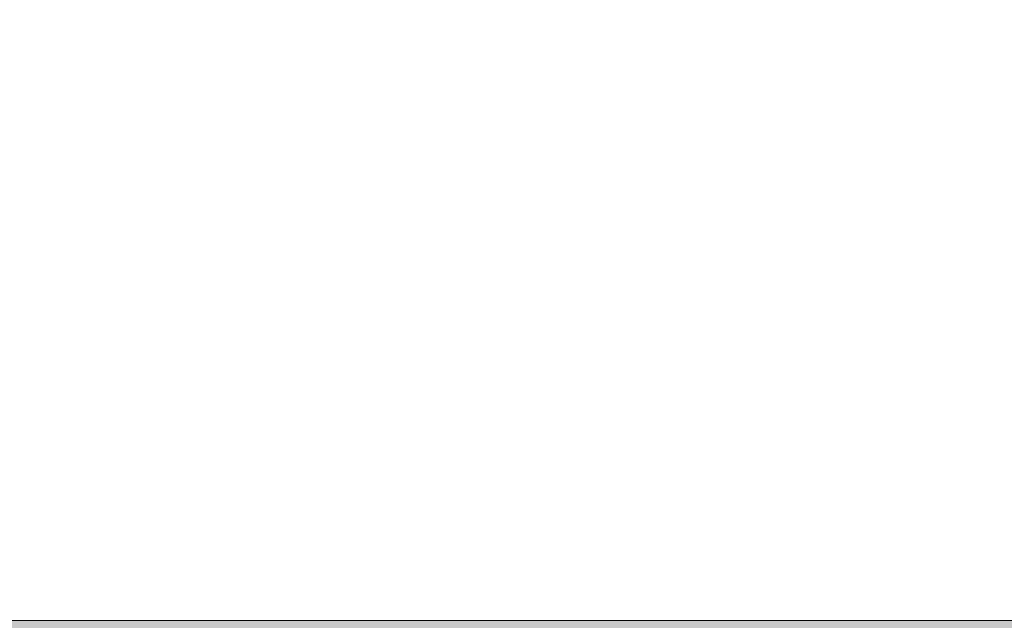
# Model space of a CAD drawing. Header units: millimetres. Extents: x 11 to 55443, y -2 to 19464.
# Tile 78 of 135: x 29586 to 29759, y 10990 to 11096. Entities that reach past the tile are written whole.
import ezdxf

# ---------------------------------------------------------------- set-up
doc = ezdxf.new("R2010")
doc.units = ezdxf.units.MM
doc.header["$MEASUREMENT"] = 0
doc.linetypes.add('Wipeout_Contour', pattern=[1000, 0, -1000])
doc.layers.add('Nowe_Drzwi Archicad', color=7, linetype='Continuous')
doc.layers.add('Nowe_Drzwi Archicad_Nr_pióra__81', color=7, linetype='Continuous', lineweight=13)

# ---------------------------------------------------------------- blocks, each defined once
blk = doc.blocks.new('ElemPrzekroju_4_1', base_point=(7287.15, 10853.98))
at = {"color": 254, "linetype": 'Wipeout_Contour', "lineweight": 0, "ltscale": 121642.872108}
blk.add_wipeout([(26723.82, 11095.98), (26723.82, 10989.98), (29933.82, 10989.98), (29933.82, 11095.98)], dxfattribs=at).dxf.layer = 'Nowe_Drzwi Archicad'
at = {"layer": 'Nowe_Drzwi Archicad', "linetype": 'Continuous', "lineweight": 0, "true_color": 0x000000}
blk.add_hatch(color=18, dxfattribs=at).paths.add_polyline_path([(29933.82, 10989.98), (26723.82, 10989.98), (26723.82, 10982.91), (29798.82, 10982.91), (29798.82, 10969.98), (29933.82, 10969.98)])
at = {"layer": 'Nowe_Drzwi Archicad_Nr_pióra__81', "color": 7, "linetype": 'Continuous', "lineweight": 13}
blk.add_line((26723.82, 10989.98), (29933.82, 10989.98), dxfattribs=at)

msp = doc.modelspace()

# ---------------------------------------------------------------- block references
at = {"layer": 'Nowe_Drzwi Archicad', "lineweight": 0}
msp.add_blockref('ElemPrzekroju_4_1', (7287.15, 10853.98), dxfattribs=at)

doc.saveas('drawing.dxf')
